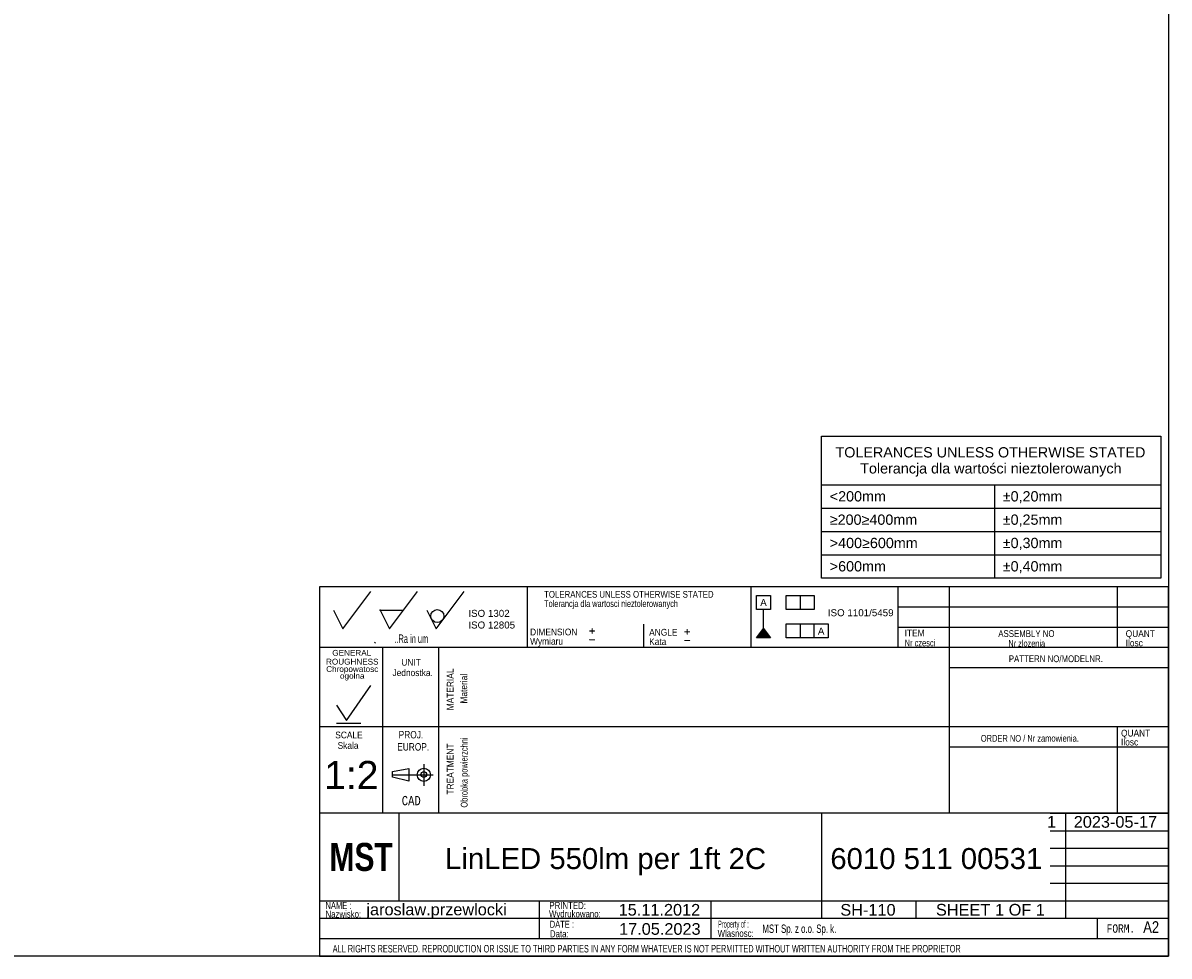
# Model space of a CAD drawing. Header units: millimetres. Extents: x 10 to 580, y 10 to 410.
# Tile 9 of 10: x 334 to 580, y 10 to 210. Entities that reach past the tile are written whole.
import ezdxf
from ezdxf.entities.mleader import LeaderData, LeaderLine
from ezdxf.enums import TextEntityAlignment as Align
from ezdxf.lldxf.tags import DXFTag
from ezdxf.math import Vec2, Vec3

# ---------------------------------------------------------------- set-up
doc = ezdxf.new("R2010")
doc.units = ezdxf.units.MM
for name, color, linetype in [('10', 7, 'Continuous'), ('Default', 7, 'Continuous'), ('frame', 7, 'Continuous')]:
    doc.layers.add(name, color=color, linetype=linetype)
doc.styles.add('SEACAD_Arial', font='arial.ttf')
doc.styles.add('SEACAD_Lucida_Console', font='lucon.TTF', dxfattribs={"width": 0.8})
tags = doc.linetypes.add('CENTER2', pattern=[28.575, 19.05, -3.175, 3.175, -3.175]).pattern_tags.tags
tags[10:11] = [DXFTag(74, 4), DXFTag(75, 0), DXFTag(340, '0'), DXFTag(46, 0.0), DXFTag(50, 0.0), DXFTag(44, 0.0), DXFTag(45, 0.0)]
tags[8:9] = [DXFTag(74, 4), DXFTag(75, 0), DXFTag(340, '0'), DXFTag(46, 0.0), DXFTag(50, 0.0), DXFTag(44, 0.0), DXFTag(45, 0.0)]
tags[6:7] = [DXFTag(74, 4), DXFTag(75, 0), DXFTag(340, '0'), DXFTag(46, 0.0), DXFTag(50, 0.0), DXFTag(44, 0.0), DXFTag(45, 0.0)]
tags[4:5] = [DXFTag(74, 4), DXFTag(75, 0), DXFTag(340, '0'), DXFTag(46, 0.0), DXFTag(50, 0.0), DXFTag(44, 0.0), DXFTag(45, 0.0)]

# ---------------------------------------------------------------- blocks, each defined once
blk = doc.blocks.new('SEANNOT_GROUP20')
at = {"layer": 'Default', "color": 7, "linetype": 'Continuous', "style": 'SEACAD_Arial'}
blk.add_text('LinLED 550lm per 1ft 2C', height=4.5, dxfattribs=at).set_placement((424.92, 33.15), align=Align.TOP_LEFT)
blk = doc.blocks.new('SEANNOT_GROUP21')
at = {"layer": 'Default', "color": 7, "linetype": 'Continuous', "style": 'SEACAD_Arial'}
blk.add_text('6010 511 00531', height=4.5, dxfattribs=at).set_placement((507.51, 33.15), align=Align.TOP_LEFT)
blk = doc.blocks.new('SEANNOT_GROUP22')
at = {"layer": 'Default', "color": 7, "linetype": 'Continuous', "style": 'SEACAD_Arial'}
blk.add_text('jaroslaw.przewlocki', height=2.5, dxfattribs=at).set_placement((408.07, 21.24), align=Align.TOP_LEFT)
blk = doc.blocks.new('SEANNOT_GROUP23')
at = {"layer": 'Default', "color": 7, "linetype": 'Continuous', "style": 'SEACAD_Arial'}
blk.add_text('SH-110', height=2.5, dxfattribs=at).set_placement((509.66, 21.16), align=Align.TOP_LEFT)
blk = doc.blocks.new('SEANNOT_GROUP24')
at = {"layer": 'Default', "color": 7, "linetype": 'Continuous', "style": 'SEACAD_Arial'}
blk.add_text('17.05.2023', height=2.5, dxfattribs=at).set_placement((462.23, 17.06), align=Align.TOP_LEFT)
blk = doc.blocks.new('SEANNOT_GROUP25')
at = {"layer": 'Default', "color": 7, "linetype": 'Continuous', "style": 'SEACAD_Arial'}
blk.add_text('1:2', height=6, dxfattribs=at).set_placement((399.01, 51.82), align=Align.TOP_LEFT)
blk = doc.blocks.new('SEANNOT_GROUP26')
at = {"layer": 'Default', "color": 7, "linetype": 'Continuous', "style": 'SEACAD_Arial'}
blk.add_text('1', height=2.5, dxfattribs=at).set_placement((553.95, 40.02), align=Align.TOP_LEFT)
blk = doc.blocks.new('SEANNOT_GROUP27')
at = {"layer": 'Default', "color": 7, "linetype": 'Continuous', "style": 'SEACAD_Arial'}
blk.add_text('15.11.2012', height=2.5, dxfattribs=at).set_placement((462.14, 21.17), align=Align.TOP_LEFT)
blk = doc.blocks.new('SEANNOT_GROUP28')
at = {"layer": 'Default', "color": 7, "linetype": 'Continuous', "style": 'SEACAD_Arial'}
for s, p in [('SHEET ', (530.15, 21.18)), ('1', (542.82, 21.18)), (' OF ', (544.77, 21.18)), ('1', (551.57, 21.18))]:
    blk.add_text(s, height=2.5, dxfattribs=at).set_placement(p, align=Align.TOP_LEFT)
blk = doc.blocks.new('SEANNOT_GROUP29')
at = {"layer": 'Default', "color": 7, "linetype": 'Continuous', "style": 'SEACAD_Arial'}
blk.add_text('2023-05-17', height=2.5, dxfattribs=at).set_placement((559.69, 40.01), align=Align.TOP_LEFT)
blk = doc.blocks.new('_Dot')
at = {"color": 0, "linetype": 'ByBlock', "lineweight": -2}
blk.add_line((-0.5, 0), (-1, 0), dxfattribs=at)
at = {"color": 0, "linetype": 'ByBlock', "const_width": 0.5}
blk.add_lwpolyline([(-0.25, 0, 1), (0.25, 0, 1)], format="xyb", close=True, dxfattribs=at)
blk = doc.blocks.new('SE6')
at = {"layer": 'frame', "color": 7, "linetype": 'Continuous'}
for p, q in [((505.63, 111), (578.34, 111)), ((542.71, 111), (542.71, 106)), ((505.63, 106), (578.34, 106)), ((542.71, 106), (542.71, 101)), ((505.63, 101), (578.34, 101)), ((542.71, 101), (542.71, 96)), ((505.63, 96), (578.34, 96)), ((542.71, 96), (542.71, 91))]:
    blk.add_line(p, q, dxfattribs=at)
blk.add_lwpolyline([(505.63, 91), (505.63, 121.41), (578.34, 121.41), (578.34, 91), (505.63, 91)], dxfattribs=at)
at = {"layer": 'frame', "color": 7, "linetype": 'Continuous', "style": 'SEACAD_Arial'}
for s, p in [('TOLERANCES UNLESS OTHERWISE STATED', (508.62, 119.07)), ('Tolerancja dla wartości nieztolerowanych', (513.91, 115.63)), ('<200mm', (507.39, 109.64)), ('±0,20mm', (544.47, 109.64)), ('≥200≥400mm', (507.39, 104.64)), ('±0,25mm', (544.47, 104.64)), ('>400≥600mm', (507.39, 99.64)), ('±0,30mm', (544.47, 99.64)), ('>600mm', (507.39, 94.64)), ('±0,40mm', (544.47, 94.64))]:
    blk.add_text(s, height=2.2, dxfattribs=at).set_placement(p, align=Align.TOP_LEFT)

msp = doc.modelspace()

# ---------------------------------------------------------------- hatches: boundary and pattern name
at = {"layer": 'Default', "linetype": 'Continuous'}
msp.add_hatch(color=7, dxfattribs=at).paths.add_polyline_path([(493.1905, 80.1932), (491.6905, 78.2083), (494.6905, 78.2083)])

# ---------------------------------------------------------------- linework, layer by layer
at = {"layer": '10', "color": 7, "linetype": 'Continuous'}
for p, q in [((442.5, 89.125), (442.5, 76.125)), ((490.5, 89.125), (490.5, 76.125)), ((522, 89.125), (522, 76.125)), ((533, 89.125), (533, 40.625)), ((569, 89.125), (569, 76.125)), ((403, 80.125), (409, 88.125)), ((413, 80.125), (419, 88.125)), ((423, 80.125), (429, 88.125)), ((401, 84.125), (403, 80.125)), ((411, 84.125), (416, 84.125)), ((411, 84.125), (413, 80.125)), ((421, 84.125), (423, 80.125)), ((580, 84.7916), (522, 84.7916)), ((467.5, 81.125), (467.5, 76.125)), ((580, 80.4583), (522, 80.4583)), ((409.8746, 77.0517), (410.0508, 77.2578)), ((580, 76.125), (398, 76.125)), ((411.5, 76.125), (411.5, 40.625)), ((411.5, 76.125), (411.5, 42.125)), ((423.5, 76.125), (423.5, 40.625)), ((580, 71.7916), (533, 71.7916)), ((403.8028, 60.4896), (409.0012, 67.9946)), ((401.6606, 63.7717), (403.8028, 60.4896)), ((580, 59.125), (398, 59.125)), ((401.6606, 59.9504), (406.8591, 59.9504)), ((569, 59.125), (569, 40.625)), ((580, 54.7916), (533, 54.7916)), ((413.6459, 49.54), (417.1318, 50.232)), ((413.6459, 48.3473), (413.6459, 49.54)), ((417.1318, 50.232), (417.1318, 47.4639)), ((420.375, 51.1007), (420.375, 46.4921)), ((420.375, 51.1007), (420.375, 46.4921)), ((417.1318, 47.4639), (413.6459, 48.3473)), ((505.625, 40.625), (398, 40.625)), ((505.5, 40.625), (398, 40.625)), ((415.0589, 21.875), (415.0589, 40.625)), ((554.625, 40.625), (580.125, 40.625)), ((558, 18.125), (558, 40.625)), ((554.625, 36.875), (580.125, 36.875)), ((554.625, 33.125), (580.125, 33.125)), ((554.625, 29.375), (580.125, 29.375)), ((554.625, 25.625), (580.125, 25.625)), ((398, 21.875), (580.125, 21.875)), ((445.0805, 21.82), (445.0805, 13.6949)), ((481.9344, 21.8144), (481.9344, 13.6893)), ((525.875, 21.875), (525.875, 18.125)), ((398, 18.125), (554.625, 18.125)), ((564.6871, 18.125), (564.6871, 13.75)), ((398, 13.75), (580, 13.75))]:
    msp.add_line(p, q, dxfattribs=at)
at = {"layer": '10', "color": 7, "linetype": 'CENTER2'}
msp.add_line((413.6459, 48.8479), (422.3618, 48.8479), dxfattribs=at)
at = {"layer": '10', "color": 7, "linetype": 'Continuous'}
for points in [[(10, 10), (10, 410), (580, 410), (580, 10), (10, 10)], [(580, 10), (580, 89.125), (398, 89.125), (398, 10), (580, 10)], [(505.625, 40.625), (505.625, 18.125), (580, 18.125), (580, 40.625), (505.625, 40.625)]]:
    msp.add_lwpolyline(points, dxfattribs=at)
for centre, radius in [((423.2724, 82.88), 1.4016), ((420.375, 48.848), 1.4146), ((420.375, 48.9069), 0.6075)]:
    msp.add_circle(centre, radius, dxfattribs=at)
msp.add_point((411, 84.125), dxfattribs=at)
at = {"layer": 'Default', "color": 7, "linetype": 'Continuous'}
for p, q in [((491.6905, 84.299), (491.6905, 87.299)), ((491.6905, 87.299), (494.6905, 87.299)), ((494.6905, 87.299), (494.6905, 84.299)), ((498.0263, 84.299), (498.0263, 87.299)), ((498.0263, 87.299), (504.0263, 87.299)), ((501.0263, 87.299), (501.0263, 84.299)), ((504.0263, 87.299), (504.0263, 84.299)), ((494.6905, 84.299), (491.6905, 84.299)), ((493.1905, 80.1932), (493.1905, 84.299)), ((504.0263, 84.299), (498.0263, 84.299)), ((498.0263, 78.2083), (498.0263, 81.2083)), ((498.0263, 81.2083), (507.0263, 81.2083)), ((501.0263, 81.2083), (501.0263, 78.2083)), ((504.0263, 78.2083), (504.0263, 81.2083)), ((507.0263, 81.2083), (507.0263, 78.2083)), ((491.6905, 78.2083), (493.1905, 80.1932)), ((493.1905, 80.1932), (494.6905, 78.2083)), ((494.6905, 78.2083), (491.6905, 78.2083)), ((507.0263, 78.2083), (498.0263, 78.2083))]:
    msp.add_line(p, q, dxfattribs=at)

# ---------------------------------------------------------------- block references
at = {"layer": 'Default'}
for name in ['SEANNOT_GROUP25', 'SEANNOT_GROUP26', 'SEANNOT_GROUP29', 'SEANNOT_GROUP20', 'SEANNOT_GROUP21', 'SEANNOT_GROUP22', 'SEANNOT_GROUP27', 'SEANNOT_GROUP23', 'SEANNOT_GROUP28', 'SEANNOT_GROUP24']:
    msp.add_blockref(name, (0, 0), dxfattribs=at)
at = {"layer": 'frame'}
msp.add_blockref('SE6', (0, 0), dxfattribs=at)

# ---------------------------------------------------------------- texts
at = {"layer": '10', "attachment_point": 1}
for s, insert, char_height, width, style in [('{\\farial rounded mt|b0||i0||c0|p34;\\C7;\\H1.45000002;\\W0.77704;Tolerancja dla wartosci nieztolerowanych}', (446.1566, 86.2623), 1.45, 36.029358, 'SEACAD_Arial'), ('{\\farial rounded mt|b0||i0||c0|p34;\\C7;\\H1.45000002;\\W0.83002;TOLERANCES UNLESS OTHERWISE STATED}', (446.1566, 88.2623), 1.45, 38.614141, 'SEACAD_Arial'), ('{\\farial rounded mt|b0||i0||c0|p34;\\C7;\\H1.8;\\W0.608;..Ra in um}', (414.064, 78.925), 1.8, 8.921749, 'SEACAD_Arial'), ('{\\farial rounded mt|b0||i0||c0|p34;\\C7;\\H1.45000002;\\W0.883;DIMENSION}', (443.1566, 80.1906), 1.45, 10.15001, 'SEACAD_Arial'), ('{\\farial rounded mt|b0||i0||c0|p34;\\C7;\\H1.45000002;\\W0.883;ANGLE}', (468.6845, 80.1265), 1.45, 6.052184, 'SEACAD_Arial'), ('{\\farial rounded mt|b0||i0||c0|p34;\\C7;\\H1.45000002;\\W0.883;ITEM}', (523.4397, 79.9679), 1.45, 4.255445, 'SEACAD_Arial'), ('{\\farial rounded mt|b0||i0||c0|p34;\\C7;\\H1.45000002;\\W0.83002;ASSEMBLY NO}', (543.5188, 79.841), 1.45, 12.829358, 'SEACAD_Arial'), ('{\\farial rounded mt|b0||i0||c0|p34;\\C7;\\H1.45000002;\\W0.883;QUANT}', (570.8302, 79.841), 1.45, 6.241314, 'SEACAD_Arial'), ('{\\farial rounded mt|b0||i0||c0|p34;\\C7;\\H1.45000002;\\W0.883;Wymiaru}', (443.1566, 78.1906), 1.45, 8.67569, 'SEACAD_Arial'), ('{\\farial rounded mt|b0||i0||c0|p34;\\C7;\\H1.45000002;\\W0.883;Kata}', (468.6845, 78.1265), 1.45, 5.07501, 'SEACAD_Arial'), ('{\\farial rounded mt|b0||i0||c0|p34;\\C7;\\H1.45000002;\\W0.72406;Nr czesci }', (523.4397, 77.841), 1.45, 7.78588, 'SEACAD_Arial'), ('{\\farial rounded mt|b0||i0||c0|p34;\\C7;\\H1.45000002;\\W0.77704;Nr zlozenia}', (545.6824, 77.7419), 1.45, 9.504276, 'SEACAD_Arial'), ('{\\farial rounded mt|b0||i0||c0|p34;\\C7;\\H1.45000002;\\W0.883;Ilosc}', (570.8302, 77.841), 1.45, 6.934793, 'SEACAD_Arial'), ('{\\farial rounded mt|b0||i0||c0|p34;\\C7;\\H1.45000002;\\W0.83002;PATTERN NO/MODELNR.}', (545.7719, 74.4467), 1.45, 21.434793, 'SEACAD_Arial'), ('{\\farial rounded mt|b0||i0||c0|p34;\\C7;\\H1.45000002;\\W0.883;Jednostka.}', (413.663, 71.459), 1.45, 8.726285, 'SEACAD_Arial'), ('{\\farial rounded mt|b0||i0||c0|p34;\\C7;\\H1.45000002;\\W0.883;UNIT}', (415.5665, 73.6978), 1.45, 4.16088, 'SEACAD_Arial'), ('{\\farial rounded mt|b0||i0||c0|p34;\\C7;\\H1.45000002;\\W0.883;SCALE}', (401.4003, 58.1128), 1.45, 5.863054, 'SEACAD_Arial'), ('{\\farial rounded mt|b0||i0||c0|p34;\\C7;\\H1.60000002;\\W0.8;PROJ.}', (414.9877, 58.2485), 1.6, 5.113054, 'SEACAD_Arial'), ('{\\farial rounded mt|b0||i0||c0|p34;\\C7;\\H1.45000002;\\W0.72406;ORDER NO / Nr zamowienia.}', (539.7719, 57.3923), 1.45, 25.030887, 'SEACAD_Arial'), ('{\\farial rounded mt|b0||i0||c0|p34;\\C7;\\H1.45000002;\\W0.883;QUANT}', (569.8302, 58.5077), 1.45, 6.241314, 'SEACAD_Arial'), ('{\\farial rounded mt|b0||i0||c0|p34;\\C7;\\H1.45000002;\\W0.883;Ilosc}', (569.8302, 56.5873), 1.45, 6.934793, 'SEACAD_Arial'), ('{\\farial rounded mt|b0||i0||c0|p34;\\C7;\\H1.45000002;\\W0.883;Skala}', (401.9013, 55.859), 1.45, 5.777229, 'SEACAD_Arial'), ('{\\farial rounded mt|b0||i0||c0|p34;\\C7;\\H1.60000002;\\W0.8;EUROP.}', (414.67, 55.6424), 1.6, 6.643488, 'SEACAD_Arial'), ('{\\fLucida Console|b0||i0||c0|p34;\\C7;\\H1.99999998;\\W0.8;CAD}', (415.6496, 44.3178), 2, 4.533343, 'SEACAD_Lucida_Console'), ('{\\farial rounded mt|b0||i0||c0|p34;\\C7;\\H1.5;\\W0.704;NAME :}', (399.3011, 21.5987), 1.5, 5.576097, 'SEACAD_Arial'), ('{\\farial rounded mt|b0||i0||c0|p34;\\C7;\\H1.5;\\W0.8;Nazwisko:}', (399.3012, 19.7516), 1.5, 7.678383, 'SEACAD_Arial'), ('{\\farial rounded mt|b0||i0||c0|p34;\\C7;\\H1.5;\\W0.8;Wydrukowano:}', (447.217, 19.7886), 1.5, 11.438653, 'SEACAD_Arial'), ('{\\farial rounded mt|b0||i0||c0|p34;\\C7;\\H1.5;\\W0.8;PRINTED:}', (447.3052, 21.5987), 1.5, 8.9879, 'SEACAD_Arial'), ('{\\farial rounded mt|b0||i0||c0|p34;\\C7;\\H1.5;\\W0.704;DATE :}', (447.3711, 17.571), 1.5, 5.217401, 'SEACAD_Arial'), ('{\\farial rounded mt|b0||i0||c0|p34;\\C7;\\H1.5;\\W0.46208;Property of :}', (483.4433, 17.5986), 1.5, 8.869575, 'SEACAD_Arial'), ('{\\farial rounded mt|b0||i0||c0|p34;\\C7;\\H2.50000002;\\W0.8;A2}', (574.5776, 17.4699), 2.5, 3.315227, 'SEACAD_Arial'), ('{\\farial rounded mt|b0||i0||c0|p34;\\C7;\\H1.5;\\W0.8;Data:}', (447.4139, 15.5208), 1.5, 6.195662, 'SEACAD_Arial'), ('{\\farial rounded mt|b0||i0||c0|p34;\\C7;\\H1.5;\\W0.8;Wlasnosc:}', (483.3601, 15.6143), 1.5, 10.891314, 'SEACAD_Arial'), ('{\\farial rounded mt|b0||i0||c0|p34;\\C7;\\H1.8;\\W0.667;MST Sp. z o.o. Sp. k.}', (492.9478, 16.7607), 1.8, 58.304358, 'SEACAD_Arial'), ('{\\fLucida Console|b0||i0||c0|p34;\\C7;\\H1.8;\\W0.8;FORM.}', (566.75, 16.8), 1.8, 6.80001, 'SEACAD_Lucida_Console'), ('{\\farial rounded mt|b0||i0||c0|p34;\\C7;\\H1.60000002;\\W0.704;ALL RIGHTS RESERVED. REPRODUCTION OR ISSUE TO THIRD PARTIES IN ANY FORM WHATEVER IS NOT PERMITTED WITHOUT WRITTEN AUTHORITY FROM THE PROPRIETOR}', (400.8475, 12.3779), 1.6, 148.000012, 'SEACAD_Arial')]:
    msp.add_mtext(s, dxfattribs=dict(at, insert=insert, char_height=char_height, width=width, style=style))
at = {"layer": '10', "char_height": 1.25, "attachment_point": 1}
for s, insert, width in [('{\\fArial|b0||i0||c0|p34;\\C7;\\H1.2499998;\\W1.;ROUGHNESS}', (399.4174, 73.7244), 11.222834), ('{\\fArial|b0||i0||c0|p34;\\C7;\\H1.2499998;\\W1.;GENERAL}', (400.7521, 75.6183), 8.3424)]:
    msp.add_mtext(s, dxfattribs=dict(at, insert=insert, width=width))
at = {"layer": '10', "insert": (405.0365, 70.5964), "char_height": 1.25, "width": 11.65265, "attachment_point": 5, "line_spacing_factor": 0.7}
msp.add_mtext('{\\fArial|b0||i0||c0|p34;\\C7;\\H1.24999998;\\W1.;Chropowatosc\\P}{\\fArial|b0||i0||c0|p34;\\C7;\\H1.24999998;\\W1.;ogolna}', dxfattribs=at)
at = {"layer": '10', "char_height": 1.45, "attachment_point": 1, "rotation": 89.999994, "style": 'SEACAD_Arial'}
for s, insert, width in [('{\\farial rounded mt|b0||i0||c0|p34;\\C7;\\H1.45000002;\\W0.883;MATERIAL}', (425.3015, 62.6834), 8.920662), ('{\\farial rounded mt|b0||i0||c0|p34;\\C7;\\H1.45000002;\\W0.883;Material}', (428.2214, 64.1258), 7.153155), ('{\\farial rounded mt|b0||i0||c0|p34;\\C7;\\H1.45000002;\\W0.883;TREATMENT}', (425.3015, 44.6213), 10.87501), ('{\\farial rounded mt|b0||i0||c0|p34;\\C7;\\H1.45000002;\\W0.72406;Obrobka powierzchni}', (428.3015, 41.8174), 17.047554)]:
    msp.add_mtext(s, dxfattribs=dict(at, insert=insert, width=width))
at = {"layer": 'Default'}
for s, insert, char_height, width, attachment_point in [('{\\fArial CE|b0||i0||c0|p34;\\C7;\\H1.5;\\W1.;A}', (493.1844, 86.5227), 1.5, 1.402184, 2), ('{\\fArial|b0||i0||c0|p34;\\C7;\\H1.5;\\W1.;ISO 1302 \\P}{\\fArial|b0||i0||c0|p34;\\C7;\\H1.5;\\W1.;ISO 12805}', (429.924, 84.2058), 1.5, 10.486332, 1), ('{\\fArial|b0||i0||c0|p34;\\C7;\\H1.5;\\W1.;ISO 1101/5459}', (514.026, 84.341), 1.5, 14.641007, 2), ('{\\fSolid Edge ISO|b0||i0||c0|p34;\\C7;\\H2.5;\\W1.;+\\P}', (455.6264, 81.1865), 2.5, 1.882447, 1), ('{\\fSolid Edge ISO|b0||i0||c0|p34;\\C7;\\H2.5;\\W1.;+\\P}', (476.0196, 81.0296), 2.5, 1.882447, 1), ('{\\fArial CE|b0||i0||c0|p34;\\C7;\\H1.5;\\W1.;A}', (505.5408, 80.397), 1.5, 1.402184, 2), ('{\\fSolid Edge ISO|b0||i0||c0|p34;\\C7;\\H2.5;\\W1.;-\\P}', (455.6264, 79.3041), 2.5, 1.882447, 1), ('{\\fSolid Edge ISO|b0||i0||c0|p34;\\C7;\\H2.5;\\W1.;-\\P}', (476.0196, 79.1472), 2.5, 1.882447, 1)]:
    msp.add_mtext(s, dxfattribs=dict(at, insert=insert, char_height=char_height, width=width, attachment_point=attachment_point))

# ---------------------------------------------------------------- leaders
at = {"layer": 'Default', "color": 7, "linetype": 'Continuous'}
ml = msp.add_multileader_mtext('Standard', dxfattribs=at)
ml.set_content('{\\pxsm0.9;\\fImpact|b0||i0||c0|p34;\\W1.;MST\\P}', color=256)
ml.set_leader_properties()
ml.set_arrow_properties(name='DOT')
ml.build(insert=Vec2(0, 0))
ml.multileader.update_dxf_attribs({"leader_type": 0, "dogleg_length": 0, "arrow_head_size": 6})
ctx = ml.context
ctx.base_point, ctx.char_height, ctx.arrow_head_size = Vec3(398.1441, 31.187), 6, 6
ctx.mtext.insert = Vec3(400.1441, 34.25)

doc.saveas('drawing.dxf')
